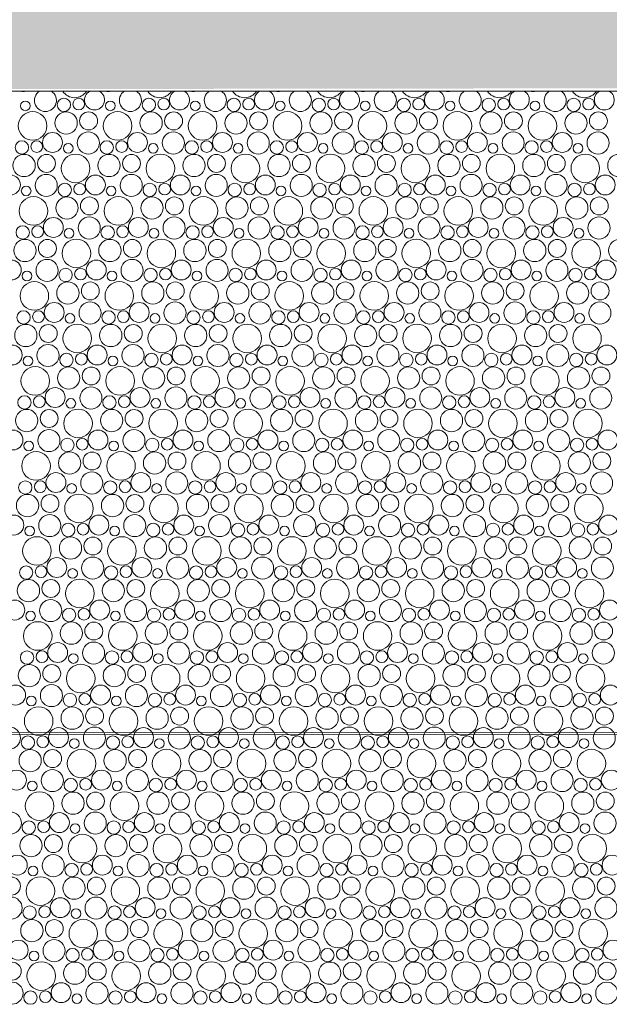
# Model space of a CAD drawing. Header units: metres. Extents: x -167 to 338, y -186 to 508.
# Tile 145 of 256: x 73.89 to 76.41, y 32.09 to 36.31. Entities that reach past the tile are written whole.
import ezdxf
from ezdxf.enums import TextEntityAlignment as Align

# ---------------------------------------------------------------- set-up
doc = ezdxf.new("R2010")
doc.units = ezdxf.units.M
doc.header["$MEASUREMENT"] = 0
doc.linetypes.add('Öffnungslinie Tür Fenster', pattern=[0.23, 0.15, -0.08])
doc.layers.add('60 Gelände 2D Übersicht', color=7, linetype='Continuous')
doc.layers.add('60 Stellplätze', color=7, linetype='Continuous')
doc.styles.add('ERSTELLTER_STIL_2', font='arial.ttf')

# ---------------------------------------------------------------- blocks, each defined once
blk = doc.blocks.new('*X45', base_point=(27236.1321, 33357.279))
at = {"layer": '60 Gelände 2D Übersicht', "color": 9, "linetype": 'Continuous', "lineweight": 18}
for centre, radius in [((73.914, 35.9365), 0.0207), ((74.0792, 35.9406), 0.0286), ((74.143, 35.9442), 0.0251), ((74.2777, 35.9365), 0.0207), ((74.4429, 35.9406), 0.0286), ((74.5067, 35.9442), 0.0251), ((74.6414, 35.9365), 0.0207), ((74.8066, 35.9406), 0.0286), ((74.8704, 35.9442), 0.0251), ((75.0051, 35.9365), 0.0207), ((75.1703, 35.9406), 0.0286), ((75.2341, 35.9442), 0.0251), ((75.3689, 35.9365), 0.0207), ((75.534, 35.9406), 0.0286), ((75.5978, 35.9442), 0.0251), ((75.7326, 35.9365), 0.0207), ((75.8977, 35.9406), 0.0286), ((75.9615, 35.9442), 0.0251), ((76.0963, 35.9365), 0.0207), ((76.2614, 35.9406), 0.0286), ((76.3252, 35.9442), 0.0251), ((73.9453, 35.8508), 0.0612), ((74.0888, 35.8633), 0.0477), ((74.1849, 35.8721), 0.0384), ((74.309, 35.8508), 0.0612), ((74.4525, 35.8633), 0.0477), ((74.5486, 35.8721), 0.0384), ((74.6727, 35.8508), 0.0612), ((74.8162, 35.8633), 0.0477), ((74.9123, 35.8721), 0.0384), ((75.0364, 35.8508), 0.0612), ((75.1799, 35.8633), 0.0477), ((75.276, 35.8721), 0.0384), ((75.4001, 35.8508), 0.0612), ((75.5436, 35.8633), 0.0477), ((75.6397, 35.8721), 0.0384), ((75.7638, 35.8508), 0.0612), ((75.9074, 35.8633), 0.0477), ((76.0034, 35.8721), 0.0384), ((76.1275, 35.8508), 0.0612), ((76.2711, 35.8633), 0.0477), ((76.3671, 35.8721), 0.0384), ((74.0304, 35.7799), 0.0426), ((74.1838, 35.7777), 0.0473), ((74.3941, 35.7799), 0.0426), ((74.5475, 35.7777), 0.0473), ((74.7578, 35.7799), 0.0426), ((74.9112, 35.7777), 0.0473), ((75.1215, 35.7799), 0.0426), ((75.275, 35.7777), 0.0473), ((75.4852, 35.7799), 0.0426), ((75.6387, 35.7777), 0.0473), ((75.8489, 35.7799), 0.0426), ((76.0024, 35.7777), 0.0473), ((76.2126, 35.7799), 0.0426), ((76.3661, 35.7777), 0.0473), ((73.8992, 35.7586), 0.0286), ((73.963, 35.7622), 0.0251), ((74.0977, 35.7545), 0.0207), ((74.2629, 35.7586), 0.0286), ((74.3267, 35.7622), 0.0251), ((74.4614, 35.7545), 0.0207), ((74.6266, 35.7586), 0.0286), ((74.6904, 35.7622), 0.0251), ((74.8251, 35.7545), 0.0207), ((74.9903, 35.7586), 0.0286), ((75.0541, 35.7622), 0.0251), ((75.1889, 35.7545), 0.0207), ((75.354, 35.7586), 0.0286), ((75.4178, 35.7622), 0.0251), ((75.5526, 35.7545), 0.0207), ((75.7177, 35.7586), 0.0286), ((75.7815, 35.7622), 0.0251), ((75.9163, 35.7545), 0.0207), ((76.0814, 35.7586), 0.0286), ((76.1452, 35.7622), 0.0251), ((76.28, 35.7545), 0.0207), ((73.9088, 35.6813), 0.0477), ((74.0049, 35.6901), 0.0384), ((74.129, 35.6688), 0.0612), ((74.2725, 35.6813), 0.0477), ((74.3686, 35.6901), 0.0384), ((74.4927, 35.6688), 0.0612), ((74.6362, 35.6813), 0.0477), ((74.7323, 35.6901), 0.0384), ((74.8564, 35.6688), 0.0612), ((74.9999, 35.6813), 0.0477), ((75.096, 35.6901), 0.0384), ((75.2201, 35.6688), 0.0612), ((75.3636, 35.6813), 0.0477), ((75.4597, 35.6901), 0.0384), ((75.5838, 35.6688), 0.0612), ((75.7274, 35.6813), 0.0477), ((75.8234, 35.6901), 0.0384), ((75.9475, 35.6688), 0.0612), ((76.0911, 35.6813), 0.0477), ((76.1871, 35.6901), 0.0384), ((76.3112, 35.6688), 0.0612), ((76.4548, 35.6813), 0.0477), ((73.8504, 35.5979), 0.0426), ((74.0038, 35.5957), 0.0473), ((74.2141, 35.5979), 0.0426), ((74.3675, 35.5957), 0.0473), ((74.5778, 35.5979), 0.0426), ((74.7312, 35.5957), 0.0473), ((74.9415, 35.5979), 0.0426), ((75.095, 35.5957), 0.0473), ((75.3052, 35.5979), 0.0426), ((75.4587, 35.5957), 0.0473), ((75.6689, 35.5979), 0.0426), ((75.8224, 35.5957), 0.0473), ((76.0326, 35.5979), 0.0426), ((76.1861, 35.5957), 0.0473), ((76.3963, 35.5979), 0.0426), ((73.9177, 35.5725), 0.0207), ((74.0829, 35.5766), 0.0286), ((74.1467, 35.5802), 0.0251), ((74.2814, 35.5725), 0.0207), ((74.4466, 35.5766), 0.0286), ((74.5104, 35.5802), 0.0251), ((74.6451, 35.5725), 0.0207), ((74.8103, 35.5766), 0.0286), ((74.8741, 35.5802), 0.0251), ((75.0089, 35.5725), 0.0207), ((75.174, 35.5766), 0.0286), ((75.2378, 35.5802), 0.0251), ((75.3726, 35.5725), 0.0207), ((75.5377, 35.5766), 0.0286), ((75.6015, 35.5802), 0.0251), ((75.7363, 35.5725), 0.0207), ((75.9014, 35.5766), 0.0286), ((75.9652, 35.5802), 0.0251), ((76.1, 35.5725), 0.0207), ((76.2651, 35.5766), 0.0286), ((76.3289, 35.5802), 0.0251), ((73.949, 35.4868), 0.0612), ((74.0925, 35.4993), 0.0477), ((74.1886, 35.5081), 0.0384), ((74.3127, 35.4868), 0.0612), ((74.4562, 35.4993), 0.0477), ((74.5523, 35.5081), 0.0384), ((74.6764, 35.4868), 0.0612), ((74.8199, 35.4993), 0.0477), ((74.916, 35.5081), 0.0384), ((75.0401, 35.4868), 0.0612), ((75.1836, 35.4993), 0.0477), ((75.2797, 35.5081), 0.0384), ((75.4038, 35.4868), 0.0612), ((75.5474, 35.4993), 0.0477), ((75.6434, 35.5081), 0.0384), ((75.7675, 35.4868), 0.0612), ((75.9111, 35.4993), 0.0477), ((76.0071, 35.5081), 0.0384), ((76.1312, 35.4868), 0.0612), ((76.2748, 35.4993), 0.0477), ((76.3708, 35.5081), 0.0384), ((74.0341, 35.4159), 0.0426), ((74.1875, 35.4138), 0.0473), ((74.3978, 35.4159), 0.0426), ((74.5512, 35.4138), 0.0473), ((74.7615, 35.4159), 0.0426), ((74.915, 35.4138), 0.0473), ((75.1252, 35.4159), 0.0426), ((75.2787, 35.4138), 0.0473), ((75.4889, 35.4159), 0.0426), ((75.6424, 35.4138), 0.0473), ((75.8526, 35.4159), 0.0426), ((76.0061, 35.4138), 0.0473), ((76.2163, 35.4159), 0.0426), ((76.3698, 35.4138), 0.0473), ((73.9029, 35.3946), 0.0286), ((73.9667, 35.3982), 0.0251), ((74.1014, 35.3905), 0.0207), ((74.2666, 35.3946), 0.0286), ((74.3304, 35.3982), 0.0251), ((74.4651, 35.3905), 0.0207), ((74.6303, 35.3946), 0.0286), ((74.6941, 35.3982), 0.0251), ((74.8289, 35.3905), 0.0207), ((74.994, 35.3946), 0.0286), ((75.0578, 35.3982), 0.0251), ((75.1926, 35.3905), 0.0207), ((75.3577, 35.3946), 0.0286), ((75.4215, 35.3982), 0.0251), ((75.5563, 35.3905), 0.0207), ((75.7214, 35.3946), 0.0286), ((75.7852, 35.3982), 0.0251), ((75.92, 35.3905), 0.0207), ((76.0851, 35.3946), 0.0286), ((76.1489, 35.3982), 0.0251), ((76.2837, 35.3905), 0.0207), ((73.9125, 35.3173), 0.0477), ((74.0086, 35.3261), 0.0384), ((74.1327, 35.3048), 0.0612), ((74.2762, 35.3173), 0.0477), ((74.3723, 35.3261), 0.0384), ((74.4964, 35.3048), 0.0612), ((74.6399, 35.3173), 0.0477), ((74.736, 35.3261), 0.0384), ((74.8601, 35.3048), 0.0612), ((75.0036, 35.3173), 0.0477), ((75.0997, 35.3261), 0.0384), ((75.2238, 35.3048), 0.0612), ((75.3674, 35.3173), 0.0477), ((75.4634, 35.3261), 0.0384), ((75.5875, 35.3048), 0.0612), ((75.7311, 35.3173), 0.0477), ((75.8271, 35.3261), 0.0384), ((75.9512, 35.3048), 0.0612), ((76.0948, 35.3173), 0.0477), ((76.1908, 35.3261), 0.0384), ((76.3149, 35.3048), 0.0612), ((76.4585, 35.3173), 0.0477), ((73.8541, 35.2339), 0.0426), ((74.0075, 35.2318), 0.0473), ((74.0866, 35.2126), 0.0286), ((74.1504, 35.2162), 0.0251), ((74.2178, 35.2339), 0.0426), ((74.3712, 35.2318), 0.0473), ((74.4503, 35.2126), 0.0286), ((74.5141, 35.2162), 0.0251), ((74.5815, 35.2339), 0.0426), ((74.735, 35.2318), 0.0473), ((74.814, 35.2126), 0.0286), ((74.8778, 35.2162), 0.0251), ((74.9452, 35.2339), 0.0426), ((75.0987, 35.2318), 0.0473), ((75.1777, 35.2126), 0.0286), ((75.2415, 35.2162), 0.0251), ((75.3089, 35.2339), 0.0426), ((75.4624, 35.2318), 0.0473), ((75.5414, 35.2126), 0.0286), ((75.6052, 35.2162), 0.0251), ((75.6726, 35.2339), 0.0426), ((75.8261, 35.2318), 0.0473), ((75.9051, 35.2126), 0.0286), ((75.9689, 35.2162), 0.0251), ((76.0363, 35.2339), 0.0426), ((76.1898, 35.2318), 0.0473), ((76.2688, 35.2126), 0.0286), ((76.3326, 35.2162), 0.0251), ((76.4, 35.2339), 0.0426), ((73.9214, 35.2085), 0.0207), ((74.2851, 35.2085), 0.0207), ((74.6489, 35.2085), 0.0207), ((75.0126, 35.2085), 0.0207), ((75.3763, 35.2085), 0.0207), ((75.74, 35.2085), 0.0207), ((76.1037, 35.2085), 0.0207), ((73.9527, 35.1228), 0.0612), ((74.0962, 35.1353), 0.0477), ((74.1923, 35.1441), 0.0384), ((74.3164, 35.1228), 0.0612), ((74.4599, 35.1353), 0.0477), ((74.556, 35.1441), 0.0384), ((74.6801, 35.1228), 0.0612), ((74.8236, 35.1353), 0.0477), ((74.9197, 35.1441), 0.0384), ((75.0438, 35.1228), 0.0612), ((75.1874, 35.1353), 0.0477), ((75.2834, 35.1441), 0.0384), ((75.4075, 35.1228), 0.0612), ((75.5511, 35.1353), 0.0477), ((75.6471, 35.1441), 0.0384), ((75.7712, 35.1228), 0.0612), ((75.9148, 35.1353), 0.0477), ((76.0108, 35.1441), 0.0384), ((76.1349, 35.1228), 0.0612), ((76.2785, 35.1353), 0.0477), ((76.3745, 35.1441), 0.0384), ((74.0378, 35.0519), 0.0426), ((74.1912, 35.0498), 0.0473), ((74.4015, 35.0519), 0.0426), ((74.555, 35.0498), 0.0473), ((74.7652, 35.0519), 0.0426), ((74.9187, 35.0498), 0.0473), ((75.1289, 35.0519), 0.0426), ((75.2824, 35.0498), 0.0473), ((75.4926, 35.0519), 0.0426), ((75.6461, 35.0498), 0.0473), ((75.8563, 35.0519), 0.0426), ((76.0098, 35.0498), 0.0473), ((76.22, 35.0519), 0.0426), ((76.3735, 35.0498), 0.0473), ((73.9066, 35.0307), 0.0286), ((73.9704, 35.0342), 0.0251), ((74.1051, 35.0265), 0.0207), ((74.2703, 35.0307), 0.0286), ((74.3341, 35.0342), 0.0251), ((74.4689, 35.0265), 0.0207), ((74.634, 35.0307), 0.0286), ((74.6978, 35.0342), 0.0251), ((74.8326, 35.0265), 0.0207), ((74.9977, 35.0307), 0.0286), ((75.0615, 35.0342), 0.0251), ((75.1963, 35.0265), 0.0207), ((75.3614, 35.0307), 0.0286), ((75.4252, 35.0342), 0.0251), ((75.56, 35.0265), 0.0207), ((75.7251, 35.0307), 0.0286), ((75.7889, 35.0342), 0.0251), ((75.9237, 35.0265), 0.0207), ((76.0888, 35.0307), 0.0286), ((76.1526, 35.0342), 0.0251), ((76.2874, 35.0265), 0.0207), ((73.9162, 34.9533), 0.0477), ((74.0123, 34.9621), 0.0384), ((74.1364, 34.9409), 0.0612), ((74.2799, 34.9533), 0.0477), ((74.376, 34.9621), 0.0384), ((74.5001, 34.9409), 0.0612), ((74.6436, 34.9533), 0.0477), ((74.7397, 34.9621), 0.0384), ((74.8638, 34.9409), 0.0612), ((75.0074, 34.9533), 0.0477), ((75.1034, 34.9621), 0.0384), ((75.2275, 34.9409), 0.0612), ((75.3711, 34.9533), 0.0477), ((75.4671, 34.9621), 0.0384), ((75.5912, 34.9409), 0.0612), ((75.7348, 34.9533), 0.0477), ((75.8308, 34.9621), 0.0384), ((75.9549, 34.9409), 0.0612), ((76.0985, 34.9533), 0.0477), ((76.1945, 34.9621), 0.0384), ((76.3186, 34.9409), 0.0612), ((73.8578, 34.8699), 0.0426), ((74.0112, 34.8678), 0.0473), ((74.2215, 34.8699), 0.0426), ((74.375, 34.8678), 0.0473), ((74.5852, 34.8699), 0.0426), ((74.7387, 34.8678), 0.0473), ((74.9489, 34.8699), 0.0426), ((75.1024, 34.8678), 0.0473), ((75.3126, 34.8699), 0.0426), ((75.4661, 34.8678), 0.0473), ((75.6763, 34.8699), 0.0426), ((75.8298, 34.8678), 0.0473), ((76.04, 34.8699), 0.0426), ((76.1935, 34.8678), 0.0473), ((76.4037, 34.8699), 0.0426), ((73.9251, 34.8445), 0.0207), ((74.0903, 34.8487), 0.0286), ((74.1541, 34.8522), 0.0251), ((74.2889, 34.8445), 0.0207), ((74.454, 34.8487), 0.0286), ((74.5178, 34.8522), 0.0251), ((74.6526, 34.8445), 0.0207), ((74.8177, 34.8487), 0.0286), ((74.8815, 34.8522), 0.0251), ((75.0163, 34.8445), 0.0207), ((75.1814, 34.8487), 0.0286), ((75.2452, 34.8522), 0.0251), ((75.38, 34.8445), 0.0207), ((75.5451, 34.8487), 0.0286), ((75.6089, 34.8522), 0.0251), ((75.7437, 34.8445), 0.0207), ((75.9088, 34.8487), 0.0286), ((75.9726, 34.8522), 0.0251), ((76.1074, 34.8445), 0.0207), ((76.2725, 34.8487), 0.0286), ((76.3364, 34.8522), 0.0251), ((73.9564, 34.7589), 0.0612), ((74.0999, 34.7713), 0.0477), ((74.196, 34.7801), 0.0384), ((74.3201, 34.7589), 0.0612), ((74.4636, 34.7713), 0.0477), ((74.5597, 34.7801), 0.0384), ((74.6838, 34.7589), 0.0612), ((74.8274, 34.7713), 0.0477), ((74.9234, 34.7801), 0.0384), ((75.0475, 34.7589), 0.0612), ((75.1911, 34.7713), 0.0477), ((75.2871, 34.7801), 0.0384), ((75.4112, 34.7589), 0.0612), ((75.5548, 34.7713), 0.0477), ((75.6508, 34.7801), 0.0384), ((75.7749, 34.7589), 0.0612), ((75.9185, 34.7713), 0.0477), ((76.0145, 34.7801), 0.0384), ((76.1386, 34.7589), 0.0612), ((76.2822, 34.7713), 0.0477), ((76.3782, 34.7801), 0.0384), ((73.9103, 34.6667), 0.0286), ((73.9741, 34.6702), 0.0251), ((74.0415, 34.6879), 0.0426), ((74.195, 34.6858), 0.0473), ((74.274, 34.6667), 0.0286), ((74.3378, 34.6702), 0.0251), ((74.4052, 34.6879), 0.0426), ((74.5587, 34.6858), 0.0473), ((74.6377, 34.6667), 0.0286), ((74.7015, 34.6702), 0.0251), ((74.7689, 34.6879), 0.0426), ((74.9224, 34.6858), 0.0473), ((75.0014, 34.6667), 0.0286), ((75.0652, 34.6702), 0.0251), ((75.1326, 34.6879), 0.0426), ((75.2861, 34.6858), 0.0473), ((75.3651, 34.6667), 0.0286), ((75.4289, 34.6702), 0.0251), ((75.4963, 34.6879), 0.0426), ((75.6498, 34.6858), 0.0473), ((75.7288, 34.6667), 0.0286), ((75.7926, 34.6702), 0.0251), ((75.86, 34.6879), 0.0426), ((76.0135, 34.6858), 0.0473), ((76.0925, 34.6667), 0.0286), ((76.1564, 34.6702), 0.0251), ((76.2237, 34.6879), 0.0426), ((76.3772, 34.6858), 0.0473), ((74.1089, 34.6625), 0.0207), ((74.4726, 34.6625), 0.0207), ((74.8363, 34.6625), 0.0207), ((75.2, 34.6625), 0.0207), ((75.5637, 34.6625), 0.0207), ((75.9274, 34.6625), 0.0207), ((76.2911, 34.6625), 0.0207), ((73.9199, 34.5893), 0.0477), ((74.016, 34.5981), 0.0384), ((74.1401, 34.5769), 0.0612), ((74.2836, 34.5893), 0.0477), ((74.3797, 34.5981), 0.0384), ((74.5038, 34.5769), 0.0612), ((74.6474, 34.5893), 0.0477), ((74.7434, 34.5981), 0.0384), ((74.8675, 34.5769), 0.0612), ((75.0111, 34.5893), 0.0477), ((75.1071, 34.5981), 0.0384), ((75.2312, 34.5769), 0.0612), ((75.3748, 34.5893), 0.0477), ((75.4708, 34.5981), 0.0384), ((75.5949, 34.5769), 0.0612), ((75.7385, 34.5893), 0.0477), ((75.8345, 34.5981), 0.0384), ((75.9586, 34.5769), 0.0612), ((76.1022, 34.5893), 0.0477), ((76.1982, 34.5981), 0.0384), ((76.3223, 34.5769), 0.0612), ((73.8615, 34.5059), 0.0426), ((74.015, 34.5038), 0.0473), ((74.2252, 34.5059), 0.0426), ((74.3787, 34.5038), 0.0473), ((74.5889, 34.5059), 0.0426), ((74.7424, 34.5038), 0.0473), ((74.9526, 34.5059), 0.0426), ((75.1061, 34.5038), 0.0473), ((75.3163, 34.5059), 0.0426), ((75.4698, 34.5038), 0.0473), ((75.68, 34.5059), 0.0426), ((75.8335, 34.5038), 0.0473), ((76.0437, 34.5059), 0.0426), ((76.1972, 34.5038), 0.0473), ((76.4074, 34.5059), 0.0426), ((73.9289, 34.4805), 0.0207), ((74.094, 34.4847), 0.0286), ((74.1578, 34.4882), 0.0251), ((74.2926, 34.4805), 0.0207), ((74.4577, 34.4847), 0.0286), ((74.5215, 34.4882), 0.0251), ((74.6563, 34.4805), 0.0207), ((74.8214, 34.4847), 0.0286), ((74.8852, 34.4882), 0.0251), ((75.02, 34.4805), 0.0207), ((75.1851, 34.4847), 0.0286), ((75.2489, 34.4882), 0.0251), ((75.3837, 34.4805), 0.0207), ((75.5488, 34.4847), 0.0286), ((75.6126, 34.4882), 0.0251), ((75.7474, 34.4805), 0.0207), ((75.9125, 34.4847), 0.0286), ((75.9764, 34.4882), 0.0251), ((76.1111, 34.4805), 0.0207), ((76.2762, 34.4847), 0.0286), ((76.3401, 34.4882), 0.0251), ((73.9601, 34.3949), 0.0612), ((74.1036, 34.4073), 0.0477), ((74.1997, 34.4161), 0.0384), ((74.3238, 34.3949), 0.0612), ((74.4674, 34.4073), 0.0477), ((74.5634, 34.4161), 0.0384), ((74.6875, 34.3949), 0.0612), ((74.8311, 34.4073), 0.0477), ((74.9271, 34.4161), 0.0384), ((75.0512, 34.3949), 0.0612), ((75.1948, 34.4073), 0.0477), ((75.2908, 34.4161), 0.0384), ((75.4149, 34.3949), 0.0612), ((75.5585, 34.4073), 0.0477), ((75.6545, 34.4161), 0.0384), ((75.7786, 34.3949), 0.0612), ((75.9222, 34.4073), 0.0477), ((76.0182, 34.4161), 0.0384), ((76.1423, 34.3949), 0.0612), ((76.2859, 34.4073), 0.0477), ((76.3819, 34.4161), 0.0384), ((74.0452, 34.3239), 0.0426), ((74.1987, 34.3218), 0.0473), ((74.4089, 34.3239), 0.0426), ((74.5624, 34.3218), 0.0473), ((74.7726, 34.3239), 0.0426), ((74.9261, 34.3218), 0.0473), ((75.1363, 34.3239), 0.0426), ((75.2898, 34.3218), 0.0473), ((75.5, 34.3239), 0.0426), ((75.6535, 34.3218), 0.0473), ((75.8637, 34.3239), 0.0426), ((76.0172, 34.3218), 0.0473), ((76.2274, 34.3239), 0.0426), ((76.3809, 34.3218), 0.0473), ((73.914, 34.3027), 0.0286), ((73.9778, 34.3062), 0.0251), ((74.1126, 34.2985), 0.0207), ((74.2777, 34.3027), 0.0286), ((74.3415, 34.3062), 0.0251), ((74.4763, 34.2985), 0.0207), ((74.6414, 34.3027), 0.0286), ((74.7052, 34.3062), 0.0251), ((74.84, 34.2985), 0.0207), ((75.0051, 34.3027), 0.0286), ((75.0689, 34.3062), 0.0251), ((75.2037, 34.2985), 0.0207), ((75.3688, 34.3027), 0.0286), ((75.4326, 34.3062), 0.0251), ((75.5674, 34.2985), 0.0207), ((75.7325, 34.3027), 0.0286), ((75.7964, 34.3062), 0.0251), ((75.9311, 34.2985), 0.0207), ((76.0962, 34.3027), 0.0286), ((76.1601, 34.3062), 0.0251), ((76.2948, 34.2985), 0.0207), ((73.9236, 34.2253), 0.0477), ((74.0197, 34.2341), 0.0384), ((74.1438, 34.2129), 0.0612), ((74.2874, 34.2253), 0.0477), ((74.3834, 34.2341), 0.0384), ((74.5075, 34.2129), 0.0612), ((74.6511, 34.2253), 0.0477), ((74.7471, 34.2341), 0.0384), ((74.8712, 34.2129), 0.0612), ((75.0148, 34.2253), 0.0477), ((75.1108, 34.2341), 0.0384), ((75.2349, 34.2129), 0.0612), ((75.3785, 34.2253), 0.0477), ((75.4745, 34.2341), 0.0384), ((75.5986, 34.2129), 0.0612), ((75.7422, 34.2253), 0.0477), ((75.8382, 34.2341), 0.0384), ((75.9623, 34.2129), 0.0612), ((76.1059, 34.2253), 0.0477), ((76.2019, 34.2341), 0.0384), ((76.326, 34.2129), 0.0612), ((74.0187, 34.1398), 0.0473), ((74.3824, 34.1398), 0.0473), ((74.7461, 34.1398), 0.0473), ((75.1098, 34.1398), 0.0473), ((75.4735, 34.1398), 0.0473), ((75.8372, 34.1398), 0.0473), ((76.2009, 34.1398), 0.0473), ((73.8652, 34.1419), 0.0426), ((74.0977, 34.1207), 0.0286), ((74.1615, 34.1242), 0.0251), ((74.2289, 34.1419), 0.0426), ((74.4614, 34.1207), 0.0286), ((74.5252, 34.1242), 0.0251), ((74.5926, 34.1419), 0.0426), ((74.8251, 34.1207), 0.0286), ((74.8889, 34.1242), 0.0251), ((74.9563, 34.1419), 0.0426), ((75.1888, 34.1207), 0.0286), ((75.2526, 34.1242), 0.0251), ((75.32, 34.1419), 0.0426), ((75.5525, 34.1207), 0.0286), ((75.6164, 34.1242), 0.0251), ((75.6837, 34.1419), 0.0426), ((75.9162, 34.1207), 0.0286), ((75.9801, 34.1242), 0.0251), ((76.0474, 34.1419), 0.0426), ((76.2799, 34.1207), 0.0286), ((76.3438, 34.1242), 0.0251), ((76.4111, 34.1419), 0.0426), ((73.9326, 34.1165), 0.0207), ((74.2963, 34.1165), 0.0207), ((74.66, 34.1165), 0.0207), ((75.0237, 34.1165), 0.0207), ((75.3874, 34.1165), 0.0207), ((75.7511, 34.1165), 0.0207), ((76.1148, 34.1165), 0.0207), ((73.9638, 34.0309), 0.0612), ((74.1074, 34.0433), 0.0477), ((74.2034, 34.0521), 0.0384), ((74.3275, 34.0309), 0.0612), ((74.4711, 34.0433), 0.0477), ((74.5671, 34.0521), 0.0384), ((74.6912, 34.0309), 0.0612), ((74.8348, 34.0433), 0.0477), ((74.9308, 34.0521), 0.0384), ((75.0549, 34.0309), 0.0612), ((75.1985, 34.0433), 0.0477), ((75.2945, 34.0521), 0.0384), ((75.4186, 34.0309), 0.0612), ((75.5622, 34.0433), 0.0477), ((75.6582, 34.0521), 0.0384), ((75.7823, 34.0309), 0.0612), ((75.9259, 34.0433), 0.0477), ((76.0219, 34.0521), 0.0384), ((76.146, 34.0309), 0.0612), ((76.2896, 34.0433), 0.0477), ((76.3856, 34.0521), 0.0384), ((74.0489, 33.9599), 0.0426), ((74.2024, 33.9578), 0.0473), ((74.4126, 33.9599), 0.0426), ((74.5661, 33.9578), 0.0473), ((74.7763, 33.9599), 0.0426), ((74.9298, 33.9578), 0.0473), ((75.14, 33.9599), 0.0426), ((75.2935, 33.9578), 0.0473), ((75.5037, 33.9599), 0.0426), ((75.6572, 33.9578), 0.0473), ((75.8674, 33.9599), 0.0426), ((76.0209, 33.9578), 0.0473), ((76.2311, 33.9599), 0.0426), ((76.3846, 33.9578), 0.0473), ((73.9177, 33.9387), 0.0286), ((73.9815, 33.9422), 0.0251), ((74.1163, 33.9345), 0.0207), ((74.2814, 33.9387), 0.0286), ((74.3452, 33.9422), 0.0251), ((74.48, 33.9345), 0.0207), ((74.6451, 33.9387), 0.0286), ((74.7089, 33.9422), 0.0251), ((74.8437, 33.9345), 0.0207), ((75.0088, 33.9387), 0.0286), ((75.0726, 33.9422), 0.0251), ((75.2074, 33.9345), 0.0207), ((75.3725, 33.9387), 0.0286), ((75.4364, 33.9422), 0.0251), ((75.5711, 33.9345), 0.0207), ((75.7362, 33.9387), 0.0286), ((75.8001, 33.9422), 0.0251), ((75.9348, 33.9345), 0.0207), ((76.0999, 33.9387), 0.0286), ((76.1638, 33.9422), 0.0251), ((76.2985, 33.9345), 0.0207), ((73.9274, 33.8613), 0.0477), ((74.0234, 33.8701), 0.0384), ((74.1475, 33.8489), 0.0612), ((74.2911, 33.8613), 0.0477), ((74.3871, 33.8701), 0.0384), ((74.5112, 33.8489), 0.0612), ((74.6548, 33.8613), 0.0477), ((74.7508, 33.8701), 0.0384), ((74.8749, 33.8489), 0.0612), ((75.0185, 33.8613), 0.0477), ((75.1145, 33.8701), 0.0384), ((75.2386, 33.8489), 0.0612), ((75.3822, 33.8613), 0.0477), ((75.4782, 33.8701), 0.0384), ((75.6023, 33.8489), 0.0612), ((75.7459, 33.8613), 0.0477), ((75.8419, 33.8701), 0.0384), ((75.966, 33.8489), 0.0612), ((76.1096, 33.8613), 0.0477), ((76.2056, 33.8701), 0.0384), ((76.3297, 33.8489), 0.0612), ((73.8689, 33.778), 0.0426), ((74.0224, 33.7758), 0.0473), ((74.2326, 33.778), 0.0426), ((74.3861, 33.7758), 0.0473), ((74.5963, 33.778), 0.0426), ((74.7498, 33.7758), 0.0473), ((74.96, 33.778), 0.0426), ((75.1135, 33.7758), 0.0473), ((75.3237, 33.778), 0.0426), ((75.4772, 33.7758), 0.0473), ((75.6874, 33.778), 0.0426), ((75.8409, 33.7758), 0.0473), ((76.0511, 33.778), 0.0426), ((76.2046, 33.7758), 0.0473), ((76.4148, 33.778), 0.0426), ((73.9363, 33.7525), 0.0207), ((74.1014, 33.7567), 0.0286), ((74.1652, 33.7602), 0.0251), ((74.3, 33.7525), 0.0207), ((74.4651, 33.7567), 0.0286), ((74.5289, 33.7602), 0.0251), ((74.6637, 33.7525), 0.0207), ((74.8288, 33.7567), 0.0286), ((74.8926, 33.7602), 0.0251), ((75.0274, 33.7525), 0.0207), ((75.1925, 33.7567), 0.0286), ((75.2564, 33.7602), 0.0251), ((75.3911, 33.7525), 0.0207), ((75.5562, 33.7567), 0.0286), ((75.6201, 33.7602), 0.0251), ((75.7548, 33.7525), 0.0207), ((75.9199, 33.7567), 0.0286), ((75.9838, 33.7602), 0.0251), ((76.1185, 33.7525), 0.0207), ((76.2836, 33.7567), 0.0286), ((76.3475, 33.7602), 0.0251), ((73.9675, 33.6669), 0.0612), ((74.1111, 33.6793), 0.0477), ((74.2071, 33.6882), 0.0384), ((74.3312, 33.6669), 0.0612), ((74.4748, 33.6793), 0.0477), ((74.5708, 33.6882), 0.0384), ((74.6949, 33.6669), 0.0612), ((74.8385, 33.6793), 0.0477), ((74.9345, 33.6882), 0.0384), ((75.0586, 33.6669), 0.0612), ((75.2022, 33.6793), 0.0477), ((75.2982, 33.6882), 0.0384), ((75.4223, 33.6669), 0.0612), ((75.5659, 33.6793), 0.0477), ((75.6619, 33.6882), 0.0384), ((75.786, 33.6669), 0.0612), ((75.9296, 33.6793), 0.0477), ((76.0256, 33.6882), 0.0384), ((76.1497, 33.6669), 0.0612), ((76.2933, 33.6793), 0.0477), ((76.3893, 33.6882), 0.0384), ((74.0526, 33.596), 0.0426), ((74.2061, 33.5938), 0.0473), ((74.4163, 33.596), 0.0426), ((74.5698, 33.5938), 0.0473), ((74.78, 33.596), 0.0426), ((74.9335, 33.5938), 0.0473), ((75.1437, 33.596), 0.0426), ((75.2972, 33.5938), 0.0473), ((75.5074, 33.596), 0.0426), ((75.6609, 33.5938), 0.0473), ((75.8711, 33.596), 0.0426), ((76.0246, 33.5938), 0.0473), ((76.2348, 33.596), 0.0426), ((76.3883, 33.5938), 0.0473), ((73.9214, 33.5747), 0.0286), ((73.9852, 33.5782), 0.0251), ((74.2851, 33.5747), 0.0286), ((74.3489, 33.5782), 0.0251), ((74.6488, 33.5747), 0.0286), ((74.7126, 33.5782), 0.0251), ((75.0125, 33.5747), 0.0286), ((75.0764, 33.5782), 0.0251), ((75.3762, 33.5747), 0.0286), ((75.4401, 33.5782), 0.0251), ((75.7399, 33.5747), 0.0286), ((75.8038, 33.5782), 0.0251), ((76.1036, 33.5747), 0.0286), ((76.1675, 33.5782), 0.0251), ((74.12, 33.5705), 0.0207), ((74.4837, 33.5705), 0.0207), ((74.8474, 33.5705), 0.0207), ((75.2111, 33.5705), 0.0207), ((75.5748, 33.5705), 0.0207), ((75.9385, 33.5705), 0.0207), ((76.3022, 33.5705), 0.0207), ((73.9311, 33.4973), 0.0477), ((74.0271, 33.5062), 0.0384), ((74.1512, 33.4849), 0.0612), ((74.2948, 33.4973), 0.0477), ((74.3908, 33.5062), 0.0384), ((74.5149, 33.4849), 0.0612), ((74.6585, 33.4973), 0.0477), ((74.7545, 33.5062), 0.0384), ((74.8786, 33.4849), 0.0612), ((75.0222, 33.4973), 0.0477), ((75.1182, 33.5062), 0.0384), ((75.2423, 33.4849), 0.0612), ((75.3859, 33.4973), 0.0477), ((75.4819, 33.5062), 0.0384), ((75.606, 33.4849), 0.0612), ((75.7496, 33.4973), 0.0477), ((75.8456, 33.5062), 0.0384), ((75.9697, 33.4849), 0.0612), ((76.1133, 33.4973), 0.0477), ((76.2093, 33.5062), 0.0384), ((76.3335, 33.4849), 0.0612), ((73.8726, 33.414), 0.0426), ((74.0261, 33.4118), 0.0473), ((74.2363, 33.414), 0.0426), ((74.3898, 33.4118), 0.0473), ((74.6, 33.414), 0.0426), ((74.7535, 33.4118), 0.0473), ((74.9637, 33.414), 0.0426), ((75.1172, 33.4118), 0.0473), ((75.3274, 33.414), 0.0426), ((75.4809, 33.4118), 0.0473), ((75.6911, 33.414), 0.0426), ((75.8446, 33.4118), 0.0473), ((76.0548, 33.414), 0.0426), ((76.2083, 33.4118), 0.0473), ((76.4186, 33.414), 0.0426), ((73.94, 33.3885), 0.0207), ((74.1051, 33.3927), 0.0286), ((74.1689, 33.3962), 0.0251), ((74.3037, 33.3885), 0.0207), ((74.4688, 33.3927), 0.0286), ((74.5326, 33.3962), 0.0251), ((74.6674, 33.3885), 0.0207), ((74.8325, 33.3927), 0.0286), ((74.8964, 33.3962), 0.0251), ((75.0311, 33.3885), 0.0207), ((75.1962, 33.3927), 0.0286), ((75.2601, 33.3962), 0.0251), ((75.3948, 33.3885), 0.0207), ((75.5599, 33.3927), 0.0286), ((75.6238, 33.3962), 0.0251), ((75.7585, 33.3885), 0.0207), ((75.9236, 33.3927), 0.0286), ((75.9875, 33.3962), 0.0251), ((76.1222, 33.3885), 0.0207), ((76.2874, 33.3927), 0.0286), ((76.3512, 33.3962), 0.0251), ((73.9712, 33.3029), 0.0612), ((74.1148, 33.3153), 0.0477), ((74.2108, 33.3242), 0.0384), ((74.3349, 33.3029), 0.0612), ((74.4785, 33.3153), 0.0477), ((74.5745, 33.3242), 0.0384), ((74.6986, 33.3029), 0.0612), ((74.8422, 33.3153), 0.0477), ((74.9382, 33.3242), 0.0384), ((75.0623, 33.3029), 0.0612), ((75.2059, 33.3153), 0.0477), ((75.3019, 33.3242), 0.0384), ((75.426, 33.3029), 0.0612), ((75.5696, 33.3153), 0.0477), ((75.6656, 33.3242), 0.0384), ((75.7897, 33.3029), 0.0612), ((75.9333, 33.3153), 0.0477), ((76.0293, 33.3242), 0.0384), ((76.1535, 33.3029), 0.0612), ((76.297, 33.3153), 0.0477), ((76.3931, 33.3242), 0.0384), ((73.8461, 33.2298), 0.0473), ((74.0563, 33.232), 0.0426), ((74.2098, 33.2298), 0.0473), ((74.42, 33.232), 0.0426), ((74.5735, 33.2298), 0.0473), ((74.7837, 33.232), 0.0426), ((74.9372, 33.2298), 0.0473), ((75.1474, 33.232), 0.0426), ((75.3009, 33.2298), 0.0473), ((75.5111, 33.232), 0.0426), ((75.6646, 33.2298), 0.0473), ((75.8748, 33.232), 0.0426), ((76.0283, 33.2298), 0.0473), ((76.2386, 33.232), 0.0426), ((76.392, 33.2298), 0.0473), ((73.9251, 33.2107), 0.0286), ((73.9889, 33.2142), 0.0251), ((74.1237, 33.2065), 0.0207), ((74.2888, 33.2107), 0.0286), ((74.3526, 33.2142), 0.0251), ((74.4874, 33.2065), 0.0207), ((74.6525, 33.2107), 0.0286), ((74.7164, 33.2142), 0.0251), ((74.8511, 33.2065), 0.0207), ((75.0162, 33.2107), 0.0286), ((75.0801, 33.2142), 0.0251), ((75.2148, 33.2065), 0.0207), ((75.3799, 33.2107), 0.0286), ((75.4438, 33.2142), 0.0251), ((75.5785, 33.2065), 0.0207), ((75.7436, 33.2107), 0.0286), ((75.8075, 33.2142), 0.0251), ((75.9422, 33.2065), 0.0207), ((76.1074, 33.2107), 0.0286), ((76.1712, 33.2142), 0.0251), ((76.3059, 33.2065), 0.0207), ((73.9348, 33.1333), 0.0477), ((74.0308, 33.1422), 0.0384), ((74.1549, 33.1209), 0.0612), ((74.2985, 33.1333), 0.0477), ((74.3945, 33.1422), 0.0384), ((74.5186, 33.1209), 0.0612), ((74.6622, 33.1333), 0.0477), ((74.7582, 33.1422), 0.0384), ((74.8823, 33.1209), 0.0612), ((75.0259, 33.1333), 0.0477), ((75.1219, 33.1422), 0.0384), ((75.246, 33.1209), 0.0612), ((75.3896, 33.1333), 0.0477), ((75.4856, 33.1422), 0.0384), ((75.6097, 33.1209), 0.0612), ((75.7533, 33.1333), 0.0477), ((75.8493, 33.1422), 0.0384), ((75.9735, 33.1209), 0.0612), ((76.117, 33.1333), 0.0477), ((76.2131, 33.1422), 0.0384), ((76.3372, 33.1209), 0.0612), ((73.8763, 33.05), 0.0426), ((74.0298, 33.0478), 0.0473), ((74.24, 33.05), 0.0426), ((74.3935, 33.0478), 0.0473), ((74.6037, 33.05), 0.0426), ((74.7572, 33.0478), 0.0473), ((74.9674, 33.05), 0.0426), ((75.1209, 33.0478), 0.0473), ((75.3311, 33.05), 0.0426), ((75.4846, 33.0478), 0.0473), ((75.6948, 33.05), 0.0426), ((75.8483, 33.0478), 0.0473), ((76.0586, 33.05), 0.0426), ((76.212, 33.0478), 0.0473), ((76.4223, 33.05), 0.0426), ((74.1088, 33.0287), 0.0286), ((74.1726, 33.0322), 0.0251), ((74.4725, 33.0287), 0.0286), ((74.5364, 33.0322), 0.0251), ((74.8362, 33.0287), 0.0286), ((74.9001, 33.0322), 0.0251), ((75.1999, 33.0287), 0.0286), ((75.2638, 33.0322), 0.0251), ((75.5636, 33.0287), 0.0286), ((75.6275, 33.0322), 0.0251), ((75.9274, 33.0287), 0.0286), ((75.9912, 33.0322), 0.0251), ((76.2911, 33.0287), 0.0286), ((76.3549, 33.0322), 0.0251), ((73.9437, 33.0245), 0.0207), ((74.3074, 33.0245), 0.0207), ((74.6711, 33.0245), 0.0207), ((75.0348, 33.0245), 0.0207), ((75.3985, 33.0245), 0.0207), ((75.7622, 33.0245), 0.0207), ((76.1259, 33.0245), 0.0207), ((73.9749, 32.9389), 0.0612), ((74.1185, 32.9513), 0.0477), ((74.2145, 32.9602), 0.0384), ((74.3386, 32.9389), 0.0612), ((74.4822, 32.9513), 0.0477), ((74.5782, 32.9602), 0.0384), ((74.7023, 32.9389), 0.0612), ((74.8459, 32.9513), 0.0477), ((74.9419, 32.9602), 0.0384), ((75.066, 32.9389), 0.0612), ((75.2096, 32.9513), 0.0477), ((75.3056, 32.9602), 0.0384), ((75.4297, 32.9389), 0.0612), ((75.5733, 32.9513), 0.0477), ((75.6693, 32.9602), 0.0384), ((75.7935, 32.9389), 0.0612), ((75.937, 32.9513), 0.0477), ((76.0331, 32.9602), 0.0384), ((76.1572, 32.9389), 0.0612), ((76.3007, 32.9513), 0.0477), ((76.3968, 32.9602), 0.0384), ((73.8498, 32.8658), 0.0473), ((74.06, 32.868), 0.0426), ((74.2135, 32.8658), 0.0473), ((74.4237, 32.868), 0.0426), ((74.5772, 32.8658), 0.0473), ((74.7874, 32.868), 0.0426), ((74.9409, 32.8658), 0.0473), ((75.1511, 32.868), 0.0426), ((75.3046, 32.8658), 0.0473), ((75.5148, 32.868), 0.0426), ((75.6683, 32.8658), 0.0473), ((75.8786, 32.868), 0.0426), ((76.032, 32.8658), 0.0473), ((76.2423, 32.868), 0.0426), ((76.3957, 32.8658), 0.0473), ((73.9288, 32.8467), 0.0286), ((73.9926, 32.8502), 0.0251), ((74.1274, 32.8426), 0.0207), ((74.2925, 32.8467), 0.0286), ((74.3564, 32.8502), 0.0251), ((74.4911, 32.8426), 0.0207), ((74.6562, 32.8467), 0.0286), ((74.7201, 32.8502), 0.0251), ((74.8548, 32.8426), 0.0207), ((75.0199, 32.8467), 0.0286), ((75.0838, 32.8502), 0.0251), ((75.2185, 32.8426), 0.0207), ((75.3836, 32.8467), 0.0286), ((75.4475, 32.8502), 0.0251), ((75.5822, 32.8426), 0.0207), ((75.7474, 32.8467), 0.0286), ((75.8112, 32.8502), 0.0251), ((75.9459, 32.8426), 0.0207), ((76.1111, 32.8467), 0.0286), ((76.1749, 32.8502), 0.0251), ((76.3096, 32.8426), 0.0207), ((73.9385, 32.7694), 0.0477), ((74.0345, 32.7782), 0.0384), ((74.1586, 32.7569), 0.0612), ((74.3022, 32.7694), 0.0477), ((74.3982, 32.7782), 0.0384), ((74.5223, 32.7569), 0.0612), ((74.6659, 32.7694), 0.0477), ((74.7619, 32.7782), 0.0384), ((74.886, 32.7569), 0.0612), ((75.0296, 32.7694), 0.0477), ((75.1256, 32.7782), 0.0384), ((75.2497, 32.7569), 0.0612), ((75.3933, 32.7694), 0.0477), ((75.4893, 32.7782), 0.0384), ((75.6135, 32.7569), 0.0612), ((75.757, 32.7694), 0.0477), ((75.8531, 32.7782), 0.0384), ((75.9772, 32.7569), 0.0612), ((76.1207, 32.7694), 0.0477), ((76.2168, 32.7782), 0.0384), ((76.3409, 32.7569), 0.0612), ((73.88, 32.686), 0.0426), ((74.0335, 32.6838), 0.0473), ((74.2437, 32.686), 0.0426), ((74.3972, 32.6838), 0.0473), ((74.6074, 32.686), 0.0426), ((74.7609, 32.6838), 0.0473), ((74.9711, 32.686), 0.0426), ((75.1246, 32.6838), 0.0473), ((75.3348, 32.686), 0.0426), ((75.4883, 32.6838), 0.0473), ((75.6986, 32.686), 0.0426), ((75.852, 32.6838), 0.0473), ((76.0623, 32.686), 0.0426), ((76.2157, 32.6838), 0.0473), ((76.426, 32.686), 0.0426), ((73.9474, 32.6606), 0.0207), ((74.1125, 32.6647), 0.0286), ((74.1764, 32.6682), 0.0251), ((74.3111, 32.6606), 0.0207), ((74.4762, 32.6647), 0.0286), ((74.5401, 32.6682), 0.0251), ((74.6748, 32.6606), 0.0207), ((74.8399, 32.6647), 0.0286), ((74.9038, 32.6682), 0.0251), ((75.0385, 32.6606), 0.0207), ((75.2036, 32.6647), 0.0286), ((75.2675, 32.6682), 0.0251), ((75.4022, 32.6606), 0.0207), ((75.5674, 32.6647), 0.0286), ((75.6312, 32.6682), 0.0251), ((75.7659, 32.6606), 0.0207), ((75.9311, 32.6647), 0.0286), ((75.9949, 32.6682), 0.0251), ((76.1296, 32.6606), 0.0207), ((76.2948, 32.6647), 0.0286), ((76.3586, 32.6682), 0.0251), ((73.8545, 32.5962), 0.0384), ((73.9786, 32.5749), 0.0612), ((74.1222, 32.5874), 0.0477), ((74.2182, 32.5962), 0.0384), ((74.3423, 32.5749), 0.0612), ((74.4859, 32.5874), 0.0477), ((74.5819, 32.5962), 0.0384), ((74.706, 32.5749), 0.0612), ((74.8496, 32.5874), 0.0477), ((74.9456, 32.5962), 0.0384), ((75.0697, 32.5749), 0.0612), ((75.2133, 32.5874), 0.0477), ((75.3093, 32.5962), 0.0384), ((75.4335, 32.5749), 0.0612), ((75.577, 32.5874), 0.0477), ((75.6731, 32.5962), 0.0384), ((75.7972, 32.5749), 0.0612), ((75.9407, 32.5874), 0.0477), ((76.0368, 32.5962), 0.0384), ((76.1609, 32.5749), 0.0612), ((76.3044, 32.5874), 0.0477), ((76.4005, 32.5962), 0.0384), ((73.8535, 32.5018), 0.0473), ((74.0637, 32.504), 0.0426), ((74.2172, 32.5018), 0.0473), ((74.4274, 32.504), 0.0426), ((74.5809, 32.5018), 0.0473), ((74.7911, 32.504), 0.0426), ((74.9446, 32.5018), 0.0473), ((75.1548, 32.504), 0.0426), ((75.3083, 32.5018), 0.0473), ((75.5186, 32.504), 0.0426), ((75.672, 32.5018), 0.0473), ((75.8823, 32.504), 0.0426), ((76.0357, 32.5018), 0.0473), ((76.246, 32.504), 0.0426), ((76.3994, 32.5018), 0.0473), ((73.9325, 32.4827), 0.0286), ((73.9964, 32.4863), 0.0251), ((74.2962, 32.4827), 0.0286), ((74.3601, 32.4863), 0.0251), ((74.6599, 32.4827), 0.0286), ((74.7238, 32.4863), 0.0251), ((75.0236, 32.4827), 0.0286), ((75.0875, 32.4863), 0.0251), ((75.3874, 32.4827), 0.0286), ((75.4512, 32.4863), 0.0251), ((75.7511, 32.4827), 0.0286), ((75.8149, 32.4863), 0.0251), ((76.1148, 32.4827), 0.0286), ((76.1786, 32.4863), 0.0251), ((74.1311, 32.4786), 0.0207), ((74.4948, 32.4786), 0.0207), ((74.8585, 32.4786), 0.0207), ((75.2222, 32.4786), 0.0207), ((75.5859, 32.4786), 0.0207), ((75.9496, 32.4786), 0.0207), ((76.3133, 32.4786), 0.0207), ((73.9422, 32.4054), 0.0477), ((74.0382, 32.4142), 0.0384), ((74.1623, 32.3929), 0.0612), ((74.3059, 32.4054), 0.0477), ((74.4019, 32.4142), 0.0384), ((74.526, 32.3929), 0.0612), ((74.6696, 32.4054), 0.0477), ((74.7656, 32.4142), 0.0384), ((74.8897, 32.3929), 0.0612), ((75.0333, 32.4054), 0.0477), ((75.1293, 32.4142), 0.0384), ((75.2535, 32.3929), 0.0612), ((75.397, 32.4054), 0.0477), ((75.4931, 32.4142), 0.0384), ((75.6172, 32.3929), 0.0612), ((75.7607, 32.4054), 0.0477), ((75.8568, 32.4142), 0.0384), ((75.9809, 32.3929), 0.0612), ((76.1244, 32.4054), 0.0477), ((76.2205, 32.4142), 0.0384), ((76.3446, 32.3929), 0.0612), ((73.8837, 32.322), 0.0426), ((74.0372, 32.3198), 0.0473), ((74.2474, 32.322), 0.0426), ((74.4009, 32.3198), 0.0473), ((74.6111, 32.322), 0.0426), ((74.7646, 32.3198), 0.0473), ((74.9748, 32.322), 0.0426), ((75.1283, 32.3198), 0.0473), ((75.3386, 32.322), 0.0426), ((75.492, 32.3198), 0.0473), ((75.7023, 32.322), 0.0426), ((75.8557, 32.3198), 0.0473), ((76.066, 32.322), 0.0426), ((76.2194, 32.3198), 0.0473), ((76.4297, 32.322), 0.0426), ((73.9511, 32.2966), 0.0207), ((74.1162, 32.3007), 0.0286), ((74.1801, 32.3043), 0.0251), ((74.3148, 32.2966), 0.0207), ((74.4799, 32.3007), 0.0286), ((74.5438, 32.3043), 0.0251), ((74.6785, 32.2966), 0.0207), ((74.8436, 32.3007), 0.0286), ((74.9075, 32.3043), 0.0251), ((75.0422, 32.2966), 0.0207), ((75.2074, 32.3007), 0.0286), ((75.2712, 32.3043), 0.0251), ((75.4059, 32.2966), 0.0207), ((75.5711, 32.3007), 0.0286), ((75.6349, 32.3043), 0.0251), ((75.7696, 32.2966), 0.0207), ((75.9348, 32.3007), 0.0286), ((75.9986, 32.3043), 0.0251), ((76.1333, 32.2966), 0.0207), ((76.2985, 32.3007), 0.0286), ((76.3623, 32.3043), 0.0251), ((73.8582, 32.2322), 0.0384), ((73.9823, 32.2109), 0.0612), ((74.1259, 32.2234), 0.0477), ((74.2219, 32.2322), 0.0384), ((74.346, 32.2109), 0.0612), ((74.4896, 32.2234), 0.0477), ((74.5856, 32.2322), 0.0384), ((74.7097, 32.2109), 0.0612), ((74.8533, 32.2234), 0.0477), ((74.9493, 32.2322), 0.0384), ((75.0735, 32.2109), 0.0612), ((75.217, 32.2234), 0.0477), ((75.3131, 32.2322), 0.0384), ((75.4372, 32.2109), 0.0612), ((75.5807, 32.2234), 0.0477), ((75.6768, 32.2322), 0.0384), ((75.8009, 32.2109), 0.0612), ((75.9444, 32.2234), 0.0477), ((76.0405, 32.2322), 0.0384), ((76.1646, 32.2109), 0.0612), ((76.3081, 32.2234), 0.0477), ((76.4042, 32.2322), 0.0384), ((73.8572, 32.1378), 0.0473), ((74.0674, 32.14), 0.0426), ((74.2209, 32.1378), 0.0473), ((74.4311, 32.14), 0.0426), ((74.5846, 32.1378), 0.0473), ((74.7948, 32.14), 0.0426), ((74.9483, 32.1378), 0.0473), ((75.1586, 32.14), 0.0426), ((75.312, 32.1378), 0.0473), ((75.5223, 32.14), 0.0426), ((75.6757, 32.1378), 0.0473), ((75.886, 32.14), 0.0426), ((76.0394, 32.1378), 0.0473), ((76.2497, 32.14), 0.0426), ((76.4032, 32.1378), 0.0473), ((73.9362, 32.1187), 0.0286), ((74.0001, 32.1223), 0.0251), ((74.1348, 32.1146), 0.0207), ((74.2999, 32.1187), 0.0286), ((74.3638, 32.1223), 0.0251), ((74.4985, 32.1146), 0.0207), ((74.6636, 32.1187), 0.0286), ((74.7275, 32.1223), 0.0251), ((74.8622, 32.1146), 0.0207), ((75.0274, 32.1187), 0.0286), ((75.0912, 32.1223), 0.0251), ((75.2259, 32.1146), 0.0207), ((75.3911, 32.1187), 0.0286), ((75.4549, 32.1223), 0.0251), ((75.5896, 32.1146), 0.0207), ((75.7548, 32.1187), 0.0286), ((75.8186, 32.1223), 0.0251), ((75.9533, 32.1146), 0.0207), ((76.1185, 32.1187), 0.0286), ((76.1823, 32.1223), 0.0251), ((76.3171, 32.1146), 0.0207)]:
    blk.add_circle(centre, radius, dxfattribs=at)
for centre, radius, start, end in [((73.9051, 36.0453), 0.0477, 255.274, 284.726), ((74.0001, 35.9597), 0.0473, 123.5984, 56.4016), ((74.1253, 36.0328), 0.0612, 213.3832, 326.6168), ((74.2104, 35.9619), 0.0426, 118.9408, 61.0592), ((74.2688, 36.0453), 0.0477, 255.274, 284.726), ((74.3638, 35.9597), 0.0473, 123.5984, 56.4016), ((74.489, 36.0328), 0.0612, 213.3832, 326.6168), ((74.5741, 35.9619), 0.0426, 118.9408, 61.0592), ((74.6325, 36.0453), 0.0477, 255.274, 284.726), ((74.7275, 35.9597), 0.0473, 123.5984, 56.4016), ((74.8527, 36.0328), 0.0612, 213.3832, 326.6168), ((74.9378, 35.9619), 0.0426, 118.9408, 61.0592), ((74.9962, 36.0453), 0.0477, 255.274, 284.726), ((75.0912, 35.9597), 0.0473, 123.5984, 56.4016), ((75.2164, 36.0328), 0.0612, 213.3832, 326.6168), ((75.3015, 35.9619), 0.0426, 118.9408, 61.0592), ((75.3599, 36.0453), 0.0477, 255.274, 284.726), ((75.455, 35.9597), 0.0473, 123.5984, 56.4016), ((75.5801, 36.0328), 0.0612, 213.3832, 326.6168), ((75.6652, 35.9619), 0.0426, 118.9408, 61.0592), ((75.7236, 36.0453), 0.0477, 255.274, 284.726), ((75.8187, 35.9597), 0.0473, 123.5984, 56.4016), ((75.9438, 36.0328), 0.0612, 213.3832, 326.6168), ((76.0289, 35.9619), 0.0426, 118.9408, 61.0592), ((76.0874, 36.0453), 0.0477, 255.274, 284.726), ((76.1824, 35.9597), 0.0473, 123.5984, 56.4016), ((76.3075, 36.0328), 0.0612, 213.3832, 326.6168), ((76.3926, 35.9619), 0.0426, 118.9408, 61.0592)]:
    blk.add_arc(centre, radius, start, end, dxfattribs=at)
blk = doc.blocks.new('Parkplätze 27')
at = {"layer": '60 Stellplätze', "color": 7, "linetype": 'Continuous', "lineweight": 13, "flags": 128}
blk.add_lwpolyline([(13.745, 0), (13.755, 0), (13.755, 5.4989), (13.745, 5.4989)], close=True, dxfattribs=at)
at = {"layer": '60 Stellplätze', "color": 7, "linetype": 'Continuous', "lineweight": 13, "style": 'ERSTELLTER_STIL_2'}
for tag, p in [('num_start_0', (0.4, 0.4171)), ('num_start_1', (3.15, 0.4171)), ('num_start_2', (5.9, 0.4146)), ('num_start_3', (8.65, 0.4171)), ('num_start_4', (11.4, 0.4146)), ('num_start_5', (14.15, 0.4146))]:
    blk.add_attdef(tag, text='', height=0.3, dxfattribs=at).set_placement(p, align=Align.MIDDLE_CENTER)

msp = doc.modelspace()

# ---------------------------------------------------------------- hatches: boundary and pattern name
at = {"layer": '60 Gelände 2D Übersicht', "linetype": 'Continuous', "lineweight": 18}
h = msp.add_hatch(dxfattribs=at)
h.set_pattern_fill('Mörtel_0001', color=8, style=0, pattern_type=2)
h.set_pattern_definition([(45, (27236.1321, 33357.62905), (-0.11136931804, 0.11136931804), [0, -0.105, 0, -0.1575]), (110, (27236.4821, 33357.62905), (0.1480015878, 0.0538681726), [0, -0.077, 0, -0.133])])
h.paths.add_polyline_path([(58.1615, 45.7496), (66.6638, 45.7501), (66.663, 37.5001), (77.6619, 37.5142), (77.6627, 45.7491), (84.1676, 45.7491), (84.1668, 37.4991), (95.1657, 37.4991), (95.1665, 45.7491), (101.6703, 45.7491), (101.6703, 14.5263), (95.1658, 14.3351), (95.1689, 36.0142), (84.17, 36.0153), (84.1681, 14.0509), (77.6707, 13.994), (77.6638, 36.0132), (66.6649, 35.9991), (66.6638, 13.8829), (59.5867, 13.8829), (59.5867, 23.1797), (59.5867, 37.3459), (58.1625, 37.3459), (58.1625, 28.2047)])

# ---------------------------------------------------------------- linework, layer by layer
at = {"layer": '60 Stellplätze', "color": 7, "linetype": 'Continuous', "lineweight": 13}
msp.add_line((66.6649, 35.9991), (77.6638, 35.9991), dxfattribs=at)

# ---------------------------------------------------------------- block references
at = {"layer": '60 Gelände 2D Übersicht', "color": 9, "linetype": 'Öffnungslinie Tür Fenster', "lineweight": 18}
msp.add_blockref('*X45', (27236.1321, 33357.279), dxfattribs=at)
at = {"layer": '60 Stellplätze', "color": 7, "linetype": 'Continuous', "lineweight": 13, "rotation": 89.9945255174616}
msp.add_blockref('Parkplätze 27', (77.6622, 19.4991), dxfattribs=at)

doc.saveas('drawing.dxf')
